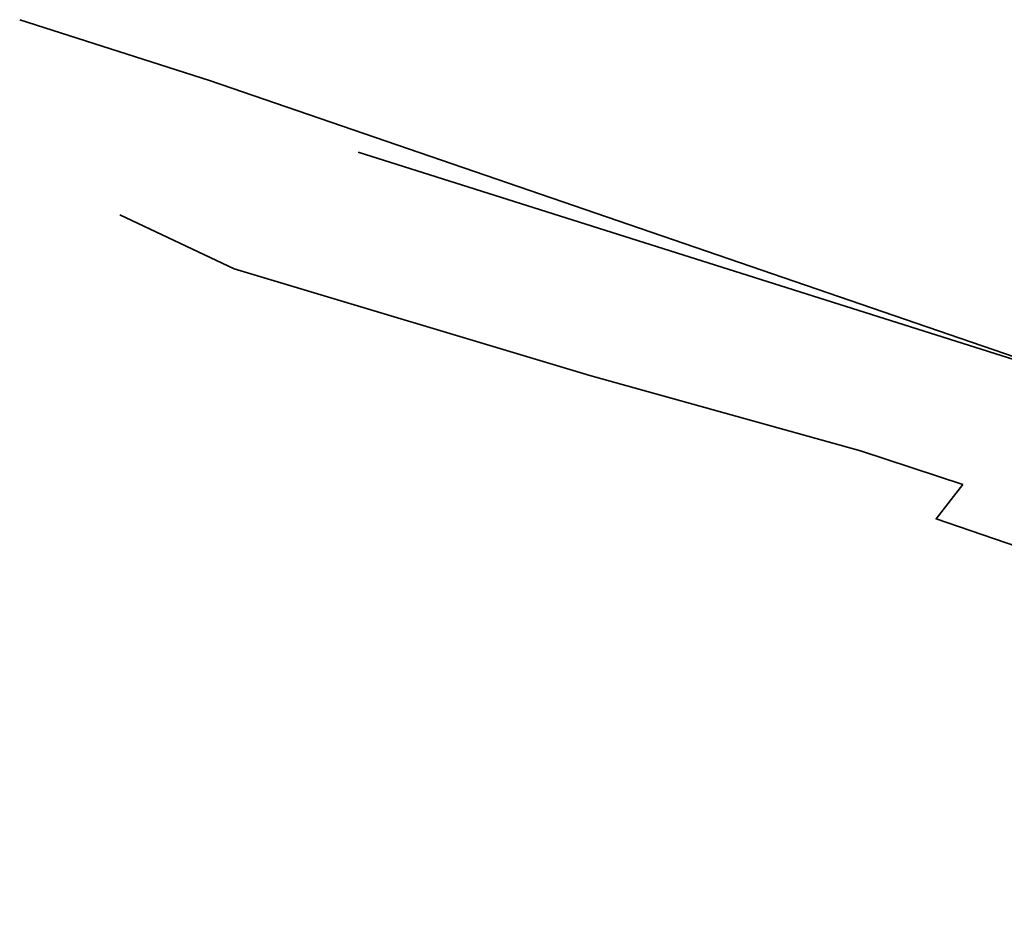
# Model space of a CAD drawing. Header units: metres. Extents: x -11 to 3521450, y 0 to 5943726.
# Tile 71 of 97: x 3521113 to 3521234, y 5943337 to 5943449. Entities that reach past the tile are written whole.
import ezdxf

# ---------------------------------------------------------------- set-up
doc = ezdxf.new("R2010")
doc.units = ezdxf.units.M
doc.linetypes.add('AUSGEZOGEN', pattern=[2, 1, 1])
doc.layers.add('IBJ_DB-Grenze', color=3, linetype='Continuous', true_color=0x00ff00)
doc.layers.add('IBJ_Hilfslinien', color=210, linetype='Continuous', plot=False)

msp = doc.modelspace()

# ---------------------------------------------------------------- linework, layer by layer
at = {"layer": 'IBJ_DB-Grenze', "linetype": 'AUSGEZOGEN', "lineweight": 35}
for p, q in [((3521125.19, 5943425.26), (3521139.31, 5943418.61)), ((3521139.31, 5943418.61), (3521183.24, 5943405.4)), ((3521183.24, 5943405.4), (3521216.68, 5943396.12)), ((3521229.3, 5943391.97), (3521216.68, 5943396.12))]:
    msp.add_line(p, q, dxfattribs=at)
for points in [[(3521112.81, 5943449.37), (3521136.26, 5943441.87), (3521241.28, 5943405.77), (3521264.27, 5943398.61), (3521280.46, 5943394.04), (3521323.88, 5943379.58), (3521356.07, 5943368.72), (3521390.6443, 5943358.1454)], [(3521229.3, 5943391.97), (3521226.01, 5943387.69), (3521295.74, 5943363.77), (3521338.27, 5943351.87), (3521383.9002, 5943336.755)]]:
    msp.add_lwpolyline(points, dxfattribs=at)
at = {"layer": 'IBJ_Hilfslinien', "linetype": 'AUSGEZOGEN', "lineweight": 35}
msp.add_line((3521401.9803, 5943354.7329), (3521154.6352, 5943432.986), dxfattribs=at)

doc.saveas('drawing.dxf')
